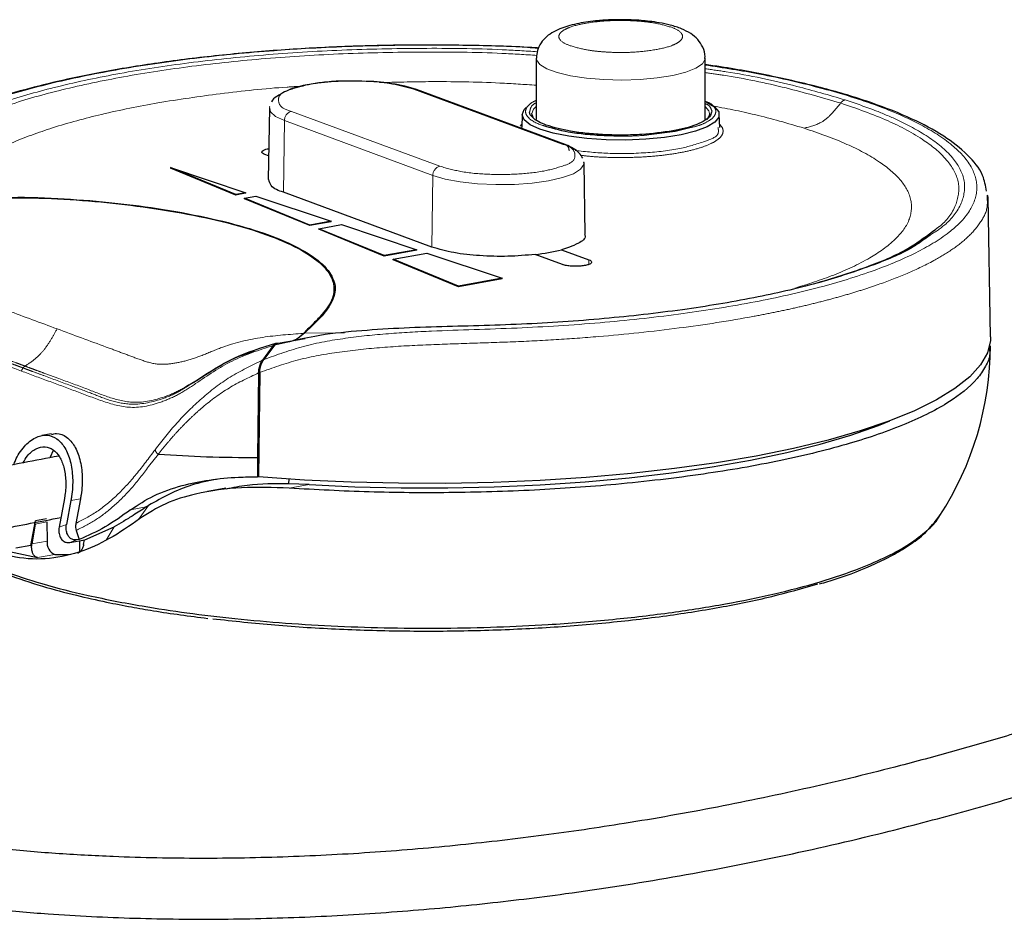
# Model space of a CAD drawing. Header units: millimetres. Extents: x 56 to 3092, y 90 to 4365.
# Tile 8 of 28: x 2354 to 2420, y 899 to 959. Entities that reach past the tile are written whole.
import ezdxf

# ---------------------------------------------------------------- set-up
doc = ezdxf.new("R2010")
doc.units = ezdxf.units.MM
doc.header["$LTSCALE"] = 15
doc.linetypes.add('PHANTOM', pattern=[12.7, 6.35, -1.27, 1.27, -1.27, 1.27, -1.27])

msp = doc.modelspace()

# ---------------------------------------------------------------- linework, layer by layer
at = {"color": 7, "linetype": 'Continuous', "lineweight": 25}
for p, q in [((2388.548, 956.308), (2388.548, 952.23)), ((2399.798, 952.166), (2399.798, 956.308)), ((2376.912, 954.77), (2375.71, 954.782)), ((2390.461, 950.568), (2380.567, 954.225)), ((2370.756, 952.975), (2370.67, 948.222)), ((2387.603, 952.564), (2387.571, 951.68)), ((2400.775, 951.68), (2400.743, 952.564)), ((2387.491, 951.777), (2387.578, 951.881)), ((2397.812, 951.413), (2396.046, 951.207)), ((2398.862, 951.692), (2397.812, 951.413)), ((2370.698, 949.8), (2370.44, 949.896)), ((2391.728, 949.318), (2391.714, 949.374)), ((2391.814, 944.564), (2391.728, 949.318)), ((2364.155, 949.015), (2369.172, 947.343)), ((2368.509, 947.223), (2364.155, 949.015)), ((2364.155, 949.015), (2364.155, 948.978)), ((2368.509, 947.187), (2364.155, 948.978)), ((2369.172, 947.343), (2368.509, 947.223)), ((2368.509, 947.187), (2368.509, 947.223)), ((2369.172, 947.307), (2369.172, 947.343)), ((2381.581, 943.722), (2371.687, 947.379)), ((2418.606, 947.159), (2418.604, 947.023)), ((2418.667, 947.022), (2418.625, 947.187)), ((2369.103, 946.978), (2369.856, 947.115)), ((2373.457, 945.187), (2369.103, 946.978)), ((2369.103, 946.942), (2369.103, 946.978)), ((2373.457, 945.15), (2369.103, 946.942)), ((2369.856, 947.115), (2374.872, 945.443)), ((2418.835, 937.737), (2418.667, 947.024)), ((2374.872, 945.443), (2373.457, 945.187)), ((2373.457, 945.187), (2373.457, 945.15)), ((2374.051, 944.942), (2375.556, 945.215)), ((2374.872, 945.407), (2374.872, 945.443)), ((2375.556, 945.215), (2380.572, 943.543)), ((2374.051, 944.906), (2374.051, 944.942)), ((2378.405, 943.151), (2374.051, 944.942)), ((2378.405, 943.114), (2374.051, 944.906)), ((2380.572, 943.543), (2378.405, 943.151)), ((2380.572, 943.507), (2378.405, 943.114)), ((2378.999, 942.906), (2381.256, 943.315)), ((2380.572, 943.507), (2380.572, 943.543)), ((2381.256, 943.315), (2386.272, 941.644)), ((2390.293, 942.558), (2388.481, 943.227)), ((2390.232, 943.545), (2392.044, 942.875)), ((2378.405, 943.114), (2378.405, 943.151)), ((2383.353, 941.114), (2378.999, 942.906)), ((2378.999, 942.87), (2378.999, 942.906)), ((2383.353, 941.078), (2378.999, 942.87)), ((2386.272, 941.644), (2383.353, 941.114)), ((2386.272, 941.607), (2383.353, 941.078)), ((2386.272, 941.607), (2386.272, 941.644)), ((2383.353, 941.114), (2383.353, 941.078)), ((2373.094, 937.971), (2372.441, 937.48)), ((2371.338, 937.315), (2373.139, 937.632)), ((2371.008, 937.161), (2370.292, 936.185)), ((2371.087, 937.184), (2370.372, 936.219)), ((2371.098, 937.246), (2371.248, 937.298)), ((2370.035, 935.334), (2369.968, 929.692)), ((2370.111, 935.366), (2370.029, 928.405)), ((2356.219, 931.273), (2355.576, 931.156)), ((2369.968, 929.692), (2369.968, 928.413)), ((2369.968, 928.413), (2370.029, 928.431)), ((2372.04, 928.276), (2372.036, 927.939)), ((2367.854, 927.64), (2366.637, 927.42)), ((2373.397, 927.889), (2372.036, 927.939)), ((2357.088, 926.969), (2356.736, 925.042)), ((2357.521, 926.823), (2357.228, 925.232)), ((2358.154, 926.938), (2357.851, 925.305)), ((2362.695, 926.502), (2362.549, 926.405)), ((2355.905, 925.596), (2355.169, 925.463)), ((2354.854, 923.837), (2355.169, 925.463)), ((2355.149, 925.258), (2354.922, 923.941)), ((2355.923, 925.398), (2355.936, 924.124)), ((2357.872, 924.836), (2358.069, 924.23)), ((2358.45, 924.215), (2360.4, 925.075)), ((2357.44, 924.032), (2358.45, 924.215)), ((2358.069, 924.23), (2357.926, 924.204)), ((2358.369, 923.894), (2358.433, 924.212)), ((2352.791, 923.553), (2355.3, 923.03)), ((2354.854, 923.837), (2353.858, 923.656)), ((2358.105, 924.152), (2358.105, 923.396))]:
    msp.add_line(p, q, dxfattribs=at)
at = {"color": 250, "linetype": 'PHANTOM', "lineweight": 18}
for p, q in [((2380.371, 954.241), (2390.266, 950.584)), ((2372.218, 952.764), (2382.112, 949.106)), ((2371.687, 947.379), (2371.757, 952.146)), ((2381.652, 948.489), (2371.757, 952.146)), ((2381.581, 943.722), (2381.652, 948.489)), ((2392.044, 942.564), (2392.044, 942.875)), ((2375.76, 938.015), (2373.094, 937.971)), ((2371.862, 937.353), (2371.087, 937.184)), ((2362.702, 929.086), (2363.353, 929.918)), ((2372.062, 927.647), (2373.397, 927.889)), ((2357.521, 926.823), (2358.154, 926.938)), ((2362.549, 926.405), (2361.499, 926.214)), ((2362.695, 926.502), (2362.027, 925.567)), ((2355.149, 925.258), (2355.923, 925.398)), ((2357.228, 925.232), (2356.736, 925.042)), ((2360.4, 925.075), (2359.862, 924.19)), ((2357.926, 924.204), (2357.44, 924.032)), ((2354.922, 923.941), (2355.936, 924.124)), ((2355.3, 923.03), (2356.442, 923.237))]:
    msp.add_line(p, q, dxfattribs=at)
at = {"color": 250, "linetype": 'PHANTOM', "lineweight": 18, "flags": 128}
for points in [[(2399.798, 956.303), (2399.794, 956.251), (2399.615, 955.939), (2399.182, 955.645), (2398.514, 955.382), (2397.644, 955.162), (2396.611, 954.996), (2395.465, 954.891), (2394.257, 954.852), (2393.046, 954.881), (2391.888, 954.977), (2390.836, 955.136), (2389.941, 955.349), (2389.243, 955.606), (2388.776, 955.897), (2388.561, 956.207), (2388.548, 956.31)], [(2371.757, 952.146), (2371.164, 952.428), (2370.828, 952.737), (2370.767, 953.058), (2370.777, 953.093)], [(2388.248, 952.612), (2388.368, 952.92), (2388.548, 953.095)], [(2399.798, 953.095), (2400.053, 952.802), (2400.098, 952.614)], [(2391.717, 949.402), (2391.717, 949.222), (2391.502, 948.906), (2391.02, 948.61), (2390.296, 948.349), (2389.366, 948.137), (2388.277, 947.983), (2387.083, 947.896), (2385.844, 947.88), (2384.622, 947.936), (2383.48, 948.061), (2382.472, 948.248), (2381.652, 948.489)]]:
    msp.add_lwpolyline(points, dxfattribs=at)
at = {"color": 7, "linetype": 'Continuous', "lineweight": 25, "flags": 128}
for points in [[(2399.798, 953.427), (2399.908, 953.378), (2400.436, 953.062), (2400.707, 952.725), (2400.711, 952.381), (2400.447, 952.044), (2399.926, 951.727), (2399.17, 951.444), (2398.209, 951.206), (2397.083, 951.024), (2395.838, 950.903), (2394.524, 950.85), (2393.196, 950.867), (2391.908, 950.952), (2390.713, 951.103), (2389.66, 951.312), (2388.791, 951.573)], [(2388.791, 951.573), (2388.143, 951.873), (2387.741, 952.201), (2387.603, 952.543), (2387.734, 952.886), (2387.873, 953.031)], [(2388.337, 952.348), (2388.249, 952.59), (2388.248, 952.612)], [(2400.098, 952.614), (2400.072, 952.47), (2399.907, 952.227)], [(2369.172, 947.307), (2368.799, 947.239), (2368.509, 947.187)], [(2374.872, 945.407), (2374.073, 945.262), (2373.457, 945.15)], [(2418.835, 937.737), (2418.827, 937.49), (2418.628, 936.672), (2418.164, 935.862), (2417.438, 935.064), (2416.456, 934.286), (2415.224, 933.531), (2413.751, 932.806), (2412.047, 932.115), (2410.126, 931.464), (2407.999, 930.858), (2405.683, 930.299), (2403.194, 929.793), (2400.549, 929.343), (2397.767, 928.953), (2394.868, 928.624), (2391.872, 928.359), (2388.801, 928.161), (2385.676, 928.03), (2382.52, 927.968), (2379.355, 927.974), (2376.203, 928.05), (2373.087, 928.194), (2370.029, 928.405)], [(2373.397, 927.889), (2376.452, 927.749), (2379.543, 927.677), (2382.646, 927.674), (2385.739, 927.739), (2388.799, 927.873), (2391.803, 928.074), (2394.73, 928.341), (2397.558, 928.672), (2400.266, 929.064), (2402.834, 929.515), (2405.244, 930.021), (2407.478, 930.579), (2409.519, 931.184), (2411.352, 931.832), (2412.12, 932.142)], [(2356.367, 930.179), (2356.349, 930.152), (2356.135, 929.723)]]:
    msp.add_lwpolyline(points, dxfattribs=at)
at = {"color": 250, "linetype": 'PHANTOM', "lineweight": 18}
for centre, radius, start, end in [((2380.441, 953.881), 0.367, 69.92023, 100.85377), ((2372.385, 952.158), 0.628, 105.43245, 181.0991), ((2390.317, 950.175), 0.412, 354.1809, 97.12213), ((2382.279, 948.501), 0.628, 105.43412, 181.1014)]:
    msp.add_arc(centre, radius, start, end, dxfattribs=at)
at = {"color": 7, "linetype": 'Continuous', "lineweight": 25}
for centre, radius, start, end in [((2387.154, 955.538), 12.382, 276.151, 284.39236), ((2398.014, 937.171), 20.8, 326.92307, 359.91755), ((2356.779, 924.017), 0.85, 172.75973, 246.66225), ((2356.949, 930.855), 7.635, 266.19766, 274.32322)]:
    msp.add_arc(centre, radius, start, end, dxfattribs=at)
for points, knots in [([(2399.781, 956.289), (2399.787, 956.329), (2399.823, 956.587), (2399.667, 957.046), (2399.33, 957.573), (2398.833, 957.983), (2398.206, 958.296), (2397.494, 958.52), (2396.774, 958.672), (2396.123, 958.766), (2395.502, 958.828), (2394.863, 958.866), (2394.044, 958.883), (2393.305, 958.86), (2392.583, 958.804), (2392.017, 958.74), (2391.391, 958.637), (2390.799, 958.502), (2390.237, 958.325), (2389.704, 958.088), (2389.223, 957.766), (2388.84, 957.336), (2388.589, 956.842), (2388.572, 956.484), (2388.564, 956.318)], [0, 0, 0, 0, 0.0089253, 0.0572107, 0.101383, 0.1469698, 0.19731, 0.2554508, 0.3112684, 0.359673, 0.400597, 0.4490538, 0.5010663, 0.5814357, 0.6123038, 0.6610503, 0.7072216, 0.7522631, 0.795071, 0.8371463, 0.8808668, 0.9216793, 0.9634241, 1, 1, 1, 1]), ([(2388.703, 956.986), (2388.644, 956.991), (2387.144, 957.093), (2384.187, 957.168), (2379.849, 957.204), (2375.539, 957.093), (2371.296, 956.856), (2367.152, 956.488), (2363.154, 955.987), (2359.657, 955.406), (2356.674, 954.782), (2354.147, 954.146), (2351.731, 953.408), (2349.437, 952.531), (2347.313, 951.507), (2345.77, 950.327), (2344.842, 949.066), (2344.308, 947.871), (2344.012, 946.75), (2343.947, 946.026), (2343.926, 945.793)], [0, 0, 0, 0, 0.003612, 0.092004, 0.181014, 0.269112, 0.355885, 0.441064, 0.523729, 0.602461, 0.657954, 0.710234, 0.761891, 0.812523, 0.860422, 0.905972, 0.929554, 0.955513, 0.985676, 1, 1, 1, 1]), ([(2418.561, 947.442), (2418.497, 947.798), (2418.332, 948.719), (2417.249, 949.983), (2415.638, 951.231), (2413.479, 952.357), (2410.864, 953.383), (2407.828, 954.3), (2404.442, 955.089), (2401.727, 955.613), (2400.143, 955.83), (2399.798, 955.877)], [0, 0, 0, 0, 0.049871, 0.128929, 0.222865, 0.335093, 0.466518, 0.614648, 0.776962, 0.951401, 1, 1, 1, 1]), ([(2375.71, 954.782), (2375.703, 954.782), (2375.272, 954.787), (2374.506, 954.717), (2373.374, 954.575), (2372.275, 954.322), (2371.449, 953.914), (2370.949, 953.559), (2370.896, 953.396), (2370.895, 953.394)], [0, 0, 0, 0, 0.004098, 0.251385, 0.447433, 0.671963, 0.899761, 0.999184, 1, 1, 1, 1]), ([(2380.49, 954.238), (2380.287, 954.303), (2379.81, 954.456), (2378.736, 954.644), (2377.84, 954.761), (2377.226, 954.766), (2377.2, 954.767)], [0, 0, 0, 0, 0.191417, 0.448806, 0.977242, 1, 1, 1, 1]), ([(2397.657, 951.47), (2396.967, 951.373), (2395.874, 951.22), (2394.355, 951.177), (2393.132, 951.197), (2391.949, 951.284), (2390.635, 951.455), (2389.36, 951.758), (2388.442, 952.156), (2388.067, 952.611), (2388.11, 952.743), (2388.115, 952.76)], [0, 0, 0, 0, 0.208528, 0.329769, 0.454313, 0.574696, 0.684007, 0.851885, 0.959308, 0.994606, 1, 1, 1, 1]), ([(2400.245, 952.808), (2400.226, 952.694), (2400.182, 952.423), (2399.764, 952.125), (2398.951, 951.736), (2398.2, 951.581), (2397.657, 951.47)], [0, 0, 0, 0, 0.109008, 0.259727, 0.465841, 1, 1, 1, 1]), ([(2394.375, 951.116), (2393.94, 951.119), (2393.085, 951.125), (2391.852, 951.221), (2390.472, 951.388), (2389.54, 951.655), (2388.975, 951.816)], [0, 0, 0, 0, 0.2385377, 0.4691062, 0.6784669, 1, 1, 1, 1]), ([(2391.645, 949.654), (2391.57, 949.769), (2391.304, 950.18), (2390.849, 950.389), (2390.52, 950.54)], [0, 0, 0, 0, 0.279515, 1, 1, 1, 1]), ([(2370.44, 949.896), (2370.384, 949.915), (2370.295, 949.944), (2370.222, 950.085), (2370.36, 950.19), (2370.515, 950.243), (2370.645, 950.267), (2370.707, 950.277)], [0, 0, 0, 0, 0.221097, 0.347047, 0.501827, 0.765634, 1, 1, 1, 1]), ([(2371.687, 947.379), (2371.365, 947.48), (2370.892, 947.627), (2370.759, 948.078), (2370.716, 948.222)], [0, 0, 0, 0, 0.68016, 1, 1, 1, 1]), ([(2349.533, 946.649), (2350.498, 946.774), (2352.442, 947.028), (2355.513, 947.009), (2358.68, 946.831), (2361.987, 946.475), (2365.217, 945.971), (2368.213, 945.308), (2370.76, 944.521), (2372.758, 943.647), (2374.185, 942.693), (2375.056, 941.622), (2375.098, 940.334), (2374.457, 939.428), (2373.728, 938.655), (2373.272, 938.211), (2373.02, 937.967)], [0, 0, 0, 0, 0.094062, 0.189451, 0.296385, 0.400876, 0.511068, 0.612451, 0.697357, 0.768752, 0.822264, 0.863134, 0.896581, 0.938542, 0.966137, 1, 1, 1, 1]), ([(2349.539, 946.677), (2350.725, 946.822), (2353.086, 947.109), (2356.607, 946.983), (2359.997, 946.733), (2363.308, 946.311), (2366.444, 945.75), (2369.296, 945.036), (2371.644, 944.21), (2373.438, 943.299), (2374.653, 942.319), (2375.269, 941.145), (2374.927, 939.873), (2374.061, 938.909), (2373.401, 938.269), (2373.094, 937.971)], [0, 0, 0, 0, 0.1151808, 0.2292081, 0.3391586, 0.4432934, 0.5512262, 0.6464361, 0.7267491, 0.7910953, 0.8395992, 0.8762192, 0.9111229, 0.9585763, 1, 1, 1, 1]), ([(2391.763, 944.562), (2391.779, 944.529), (2391.892, 944.295), (2391.118, 943.812), (2390.582, 943.65), (2390.232, 943.545)], [0, 0, 0, 0, 0.053876, 0.381234, 1, 1, 1, 1]), ([(2407.381, 941.361), (2408.508, 941.707), (2410.596, 942.348), (2413.268, 943.479), (2414.623, 944.505), (2415.173, 944.922)], [0, 0, 0, 0, 0.410368, 0.76055, 1, 1, 1, 1]), ([(2414.77, 944.495), (2414.459, 944.265), (2413.326, 943.427), (2410.844, 942.435), (2407.35, 941.281), (2403.181, 940.325), (2398.473, 939.528), (2393.323, 938.937), (2387.862, 938.552), (2383.181, 938.441), (2379.392, 938.318), (2376.565, 938.132), (2374.041, 937.869), (2372.496, 937.503), (2371.862, 937.353)], [0, 0, 0, 0, 0.0264051, 0.0961215, 0.1806751, 0.2783753, 0.3878725, 0.5069311, 0.6325338, 0.7618372, 0.8269032, 0.8916179, 0.9554688, 1, 1, 1, 1]), ([(2388.481, 943.227), (2387.872, 943.175), (2386.636, 943.069), (2384.819, 943.126), (2383.11, 943.286), (2382.067, 943.583), (2381.581, 943.722)], [0, 0, 0, 0, 0.26334, 0.53366, 0.782614, 1, 1, 1, 1]), ([(2392.044, 942.875), (2392.1, 942.856), (2392.188, 942.827), (2392.262, 942.685), (2392.124, 942.581), (2391.938, 942.519), (2391.658, 942.464), (2391.331, 942.438), (2390.983, 942.439), (2390.658, 942.468), (2390.429, 942.511), (2390.316, 942.55), (2390.293, 942.558)], [0, 0, 0, 0, 0.076419, 0.119952, 0.17345, 0.264632, 0.390587, 0.539592, 0.696279, 0.844199, 0.968143, 1, 1, 1, 1]), ([(2373.02, 937.967), (2372.912, 937.849), (2372.697, 937.615), (2372.402, 937.498), (2372.257, 937.439)], [0, 0, 0, 0, 0.50586, 1, 1, 1, 1]), ([(2371.087, 937.184), (2371.124, 937.225), (2371.188, 937.296), (2371.291, 937.325), (2371.333, 937.316), (2371.338, 937.315)], [0, 0, 0, 0, 0.559632, 0.955603, 1, 1, 1, 1]), ([(2371.24, 937.299), (2371.233, 937.3), (2371.217, 937.303), (2371.187, 937.298), (2371.165, 937.289), (2371.153, 937.284)], [0, 0, 0, 0, 0.216987, 0.53986, 1, 1, 1, 1]), ([(2371.153, 937.284), (2370.204, 936.998), (2368.331, 936.433), (2366.535, 935.191), (2365.527, 934.582), (2365.34, 934.469)], [0, 0, 0, 0, 0.4552416, 0.8987299, 1, 1, 1, 1]), ([(2365.402, 934.549), (2365.597, 934.665), (2366.612, 935.268), (2367.969, 936.231), (2369.324, 936.649), (2369.763, 936.784)], [0, 0, 0, 0, 0.1382154, 0.7208865, 1, 1, 1, 1]), ([(2371.008, 937.161), (2371.041, 937.197), (2371.083, 937.246), (2371.139, 937.276), (2371.153, 937.284)], [0, 0, 0, 0, 0.755699, 1, 1, 1, 1]), ([(2418.71, 937.052), (2418.743, 936.901), (2418.839, 936.46), (2418.482, 935.718), (2417.693, 934.55), (2416.346, 933.534), (2414.707, 932.61), (2412.52, 931.617), (2410.002, 930.767), (2407.201, 930.015), (2403.948, 929.279), (2400.466, 928.68), (2396.793, 928.2), (2393.044, 927.81), (2388.343, 927.481), (2382.857, 927.323), (2377.395, 927.358), (2373.843, 927.551), (2372.062, 927.647)], [0, 0, 0, 0, 0.009196, 0.026836, 0.046789, 0.095242, 0.12604, 0.160926, 0.240149, 0.286491, 0.336289, 0.441834, 0.499995, 0.560271, 0.66977, 0.784918, 0.892108, 1, 1, 1, 1]), ([(2370.035, 935.334), (2370.043, 935.438), (2370.059, 935.647), (2370.149, 935.937), (2370.247, 936.106), (2370.293, 936.185)], [0, 0, 0, 0, 0.3480912, 0.697833, 1, 1, 1, 1]), ([(2370.111, 935.366), (2370.114, 935.418), (2370.118, 935.523), (2370.141, 935.652), (2370.172, 935.78), (2370.203, 935.879), (2370.265, 936.038), (2370.325, 936.139), (2370.372, 936.219)], [0, 0, 0, 0, 0.172901, 0.348292, 0.435751, 0.609297, 0.694253, 1, 1, 1, 1]), ([(2353.727, 929.21), (2353.756, 929.306), (2353.895, 929.757), (2354.354, 930.416), (2355.072, 931.046), (2355.898, 931.258), (2356.648, 930.971), (2357.184, 930.316), (2357.527, 929.408), (2357.672, 928.299), (2357.626, 927.411), (2357.537, 926.913), (2357.521, 926.823)], [0, 0, 0, 0, 0.036596, 0.171295, 0.28541, 0.379164, 0.465703, 0.562193, 0.678455, 0.815659, 0.966713, 1, 1, 1, 1]), ([(2356.229, 931.223), (2356.339, 931.256), (2356.68, 931.358), (2357.295, 931.073), (2357.825, 930.437), (2358.167, 929.522), (2358.309, 928.416), (2358.26, 927.527), (2358.17, 927.028), (2358.154, 926.938)], [0, 0, 0, 0, 0.0620567, 0.1927736, 0.3382253, 0.5136086, 0.7209708, 0.9495632, 1, 1, 1, 1]), ([(2354.325, 929.327), (2354.42, 929.495), (2354.636, 929.879), (2355.146, 930.297), (2355.789, 930.468), (2356.383, 930.241), (2356.81, 929.725), (2357.087, 929.006), (2357.206, 928.131), (2357.17, 927.432), (2357.101, 927.039), (2357.088, 926.969)], [0, 0, 0, 0, 0.096879, 0.220317, 0.321761, 0.41632, 0.522441, 0.649972, 0.799601, 0.963884, 1, 1, 1, 1]), ([(2363.353, 929.918), (2363.332, 929.923), (2363.286, 929.934), (2363.235, 929.989), (2363.182, 930.082), (2363.15, 930.161), (2363.129, 930.216)], [0, 0, 0, 0, 0.168768, 0.34953, 0.550441, 1, 1, 1, 1]), ([(2356.71, 929.793), (2355.141, 929.496), (2352.1, 928.922), (2347.841, 927.96), (2344.12, 927.009), (2341.009, 926.107), (2338.428, 925.268), (2336.2, 924.461), (2334.311, 923.698), (2332.741, 922.993), (2331.557, 922.409), (2330.607, 921.901), (2329.553, 921.296), (2328.307, 920.497), (2326.923, 919.443), (2325.467, 918.057), (2324.148, 916.24), (2323.405, 913.877), (2323.646, 911.393), (2324.71, 909.384), (2326.091, 907.85), (2327.506, 906.691), (2329.044, 905.694), (2330.734, 904.787), (2332.697, 903.905), (2335.1, 903.005), (2337.98, 902.119), (2341.249, 901.307), (2344.77, 900.608), (2348.43, 900.037), (2352.187, 899.589), (2356.648, 899.204), (2361.803, 898.952), (2367.632, 898.896), (2373.458, 899.05), (2379.233, 899.397), (2384.906, 899.918), (2391.042, 900.665), (2397.648, 901.691), (2404.736, 903.055), (2411.148, 904.527), (2416.888, 906.031), (2421.962, 907.502), (2426.916, 909.078), (2431.165, 910.548), (2434.618, 911.822), (2437.209, 912.822), (2439.413, 913.702), (2441.23, 914.448), (2442.662, 915.048), (2443.84, 915.549), (2444.969, 916.035), (2446.394, 916.657), (2448.231, 917.474), (2450.513, 918.511), (2453.083, 919.706), (2455.844, 921.027), (2458.268, 922.208), (2459.751, 922.959), (2460.285, 923.229)], [0, 0, 0, 0, 0.025888, 0.050187, 0.070784, 0.088146, 0.102694, 0.114798, 0.12655, 0.135721, 0.142696, 0.147963, 0.153186, 0.162402, 0.171938, 0.181339, 0.194945, 0.207893, 0.220605, 0.234328, 0.243969, 0.25396, 0.263892, 0.273646, 0.285033, 0.298767, 0.315215, 0.333874, 0.353345, 0.373418, 0.393916, 0.41468, 0.44602, 0.477574, 0.509167, 0.540512, 0.571366, 0.601525, 0.640719, 0.679746, 0.718534, 0.747378, 0.775945, 0.804185, 0.831665, 0.848838, 0.863866, 0.876701, 0.887316, 0.895704, 0.90189, 0.908069, 0.915636, 0.927093, 0.940668, 0.956281, 0.973053, 0.990293, 1, 1, 1, 1]), ([(2363.353, 929.918), (2364.422, 929.851), (2366.625, 929.713), (2368.832, 929.699), (2369.968, 929.692)], [0, 0, 0, 0, 0.485202, 1, 1, 1, 1]), ([(2361.499, 926.214), (2362.005, 926.545), (2363.071, 927.242), (2364.876, 927.844), (2366.772, 928.23), (2368.463, 928.392), (2369.541, 928.407), (2369.968, 928.413)], [0, 0, 0, 0, 0.20324, 0.428257, 0.636243, 0.855903, 1, 1, 1, 1]), ([(2367.264, 928.243), (2366.688, 928.133), (2365.072, 927.824), (2363.626, 927.02), (2362.695, 926.502)], [0, 0, 0, 0, 0.355903, 1, 1, 1, 1]), ([(2460.615, 927.943), (2459.92, 927.584), (2458.301, 926.748), (2455.758, 925.491), (2453.028, 924.165), (2450.423, 922.933), (2448.101, 921.861), (2446.125, 920.969), (2444.504, 920.251), (2443.151, 919.661), (2441.914, 919.13), (2440.549, 918.552), (2438.812, 917.831), (2436.613, 916.94), (2433.989, 915.915), (2430.956, 914.781), (2427.603, 913.595), (2424.025, 912.403), (2420.343, 911.254), (2416.603, 910.167), (2412.08, 908.946), (2406.753, 907.652), (2400.613, 906.363), (2394.702, 905.317), (2388.994, 904.484), (2383.46, 903.838), (2377.779, 903.35), (2371.997, 903.044), (2366.174, 902.938), (2361.001, 903.039), (2356.506, 903.283), (2352.701, 903.606), (2348.97, 904.048), (2345.356, 904.615), (2341.91, 905.307), (2338.769, 906.103), (2336.071, 906.954), (2333.903, 907.791), (2332.191, 908.589), (2330.784, 909.377), (2329.604, 910.186), (2328.572, 911.106), (2327.805, 912.086), (2327.508, 913.163), (2327.712, 914.104), (2328.244, 915.012), (2329.123, 915.986), (2330.332, 916.975), (2331.505, 917.744), (2332.5, 918.32), (2333.338, 918.77), (2334.396, 919.296), (2335.825, 919.942), (2337.576, 920.652), (2339.67, 921.414), (2342.127, 922.216), (2345.12, 923.085), (2348.732, 924.009), (2352.708, 924.91), (2355.502, 925.439), (2356.855, 925.695)], [0, 0, 0, 0, 0.013565, 0.031592, 0.049189, 0.066202, 0.081572, 0.093538, 0.103797, 0.112317, 0.119132, 0.127147, 0.138021, 0.151747, 0.168295, 0.186864, 0.207904, 0.229966, 0.252268, 0.274788, 0.297501, 0.333518, 0.369828, 0.406296, 0.437603, 0.469852, 0.502896, 0.536464, 0.570245, 0.603879, 0.626168, 0.648305, 0.670091, 0.691308, 0.711726, 0.731027, 0.747474, 0.760757, 0.7713, 0.7802, 0.788704, 0.796046, 0.804144, 0.809953, 0.814734, 0.820412, 0.828039, 0.837368, 0.84742, 0.852342, 0.857295, 0.863912, 0.872834, 0.884487, 0.896663, 0.911466, 0.929315, 0.950689, 0.976122, 1, 1, 1, 1]), ([(2372.062, 927.647), (2371.008, 927.688), (2368.918, 927.768), (2366.148, 927.392), (2363.822, 926.705), (2362.661, 925.97), (2362.09, 925.609)], [0, 0, 0, 0, 0.304521, 0.604233, 0.805348, 1, 1, 1, 1]), ([(2372.036, 927.939), (2371.112, 927.946), (2369.707, 927.957), (2368.333, 927.681), (2367.863, 927.587)], [0, 0, 0, 0, 0.658079, 1, 1, 1, 1]), ([(2361.499, 926.214), (2360.944, 925.809), (2359.871, 925.025), (2358.656, 924.488), (2358.069, 924.23)], [0, 0, 0, 0, 0.517448, 1, 1, 1, 1]), ([(2362.549, 926.405), (2362.261, 926.214), (2361.759, 925.881), (2361.04, 925.441), (2360.609, 925.194), (2360.4, 925.075)], [0, 0, 0, 0, 0.40976, 0.714781, 1, 1, 1, 1]), ([(2362.09, 925.609), (2361.435, 925.145), (2360.173, 924.251), (2358.053, 923.303), (2355.821, 922.848), (2353.851, 922.974), (2352.725, 923.337), (2352.321, 923.468)], [0, 0, 0, 0, 0.229963, 0.443209, 0.661041, 0.87824, 1, 1, 1, 1]), ([(2352.983, 922.136), (2353.844, 921.843), (2355.716, 921.204), (2358.825, 920.442), (2362.059, 919.81), (2365.323, 919.316), (2368.508, 918.938), (2371.859, 918.644), (2375.328, 918.438), (2378.86, 918.326), (2382.399, 918.308), (2385.891, 918.382), (2389.635, 918.562), (2393.53, 918.87), (2397.473, 919.331), (2401.07, 919.897), (2404.366, 920.567), (2407.387, 921.353), (2409.905, 922.196), (2411.889, 923.057), (2413.379, 923.865), (2414.518, 924.742), (2415.234, 925.401), (2415.426, 925.82), (2415.45, 925.873)], [0, 0, 0, 0, 0.0423333, 0.0920426, 0.148866, 0.195727, 0.2456935, 0.2981391, 0.3523261, 0.4074422, 0.4626429, 0.517098, 0.5700338, 0.6370895, 0.6989684, 0.7548162, 0.806556, 0.8554834, 0.9001123, 0.9299473, 0.9561705, 0.9785727, 0.9973092, 1, 1, 1, 1]), ([(2407.432, 921.272), (2407.804, 921.377), (2409.074, 921.739), (2410.698, 922.39), (2412.29, 923.166), (2413.416, 923.841), (2414.538, 924.651), (2415.122, 925.417), (2415.416, 925.802)], [0, 0, 0, 0, 0.123994, 0.423751, 0.560137, 0.692247, 0.845324, 1, 1, 1, 1]), ([(2356.736, 925.042), (2356.724, 924.928), (2356.702, 924.706), (2356.785, 924.392), (2356.952, 924.155), (2357.187, 924.018), (2357.355, 924.027), (2357.44, 924.032)], [0, 0, 0, 0, 0.2373203, 0.4611837, 0.657068, 0.8268288, 1, 1, 1, 1]), ([(2357.926, 924.204), (2357.85, 924.198), (2357.7, 924.188), (2357.489, 924.294), (2357.327, 924.477), (2357.225, 924.731), (2357.196, 924.993), (2357.219, 925.164), (2357.228, 925.232)], [0, 0, 0, 0, 0.153673, 0.305072, 0.464896, 0.647085, 0.858817, 1, 1, 1, 1]), ([(2357.851, 925.305), (2357.844, 925.259), (2357.831, 925.167), (2357.832, 925.009), (2357.857, 924.9), (2357.872, 924.836)], [0, 0, 0, 0, 0.294792, 0.584126, 1, 1, 1, 1]), ([(2355.3, 923.03), (2355.25, 923.042), (2355.143, 923.068), (2355.023, 923.211), (2354.939, 923.401), (2354.899, 923.635), (2354.903, 923.82), (2354.919, 923.923), (2354.922, 923.941)], [0, 0, 0, 0, 0.13867, 0.299745, 0.491778, 0.712121, 0.949435, 1, 1, 1, 1]), ([(2358.369, 923.894), (2358.348, 923.812), (2358.309, 923.657), (2358.195, 923.463), (2358.073, 923.347), (2357.99, 923.318), (2357.966, 923.309)], [0, 0, 0, 0, 0.340731, 0.645721, 0.899238, 1, 1, 1, 1]), ([(2353.232, 921.902), (2354.024, 921.63), (2355.556, 921.103), (2357.791, 920.521), (2359.776, 920.074), (2361.49, 919.741), (2363.734, 919.35), (2365.432, 919.128), (2366.642, 918.97)], [0, 0, 0, 0, 0.182623, 0.35327, 0.50328, 0.626445, 0.733961, 1, 1, 1, 1]), ([(2366.978, 918.949), (2368.358, 918.799), (2371.169, 918.494), (2375.459, 918.236), (2379.846, 918.11), (2384.262, 918.135), (2388.628, 918.308), (2392.867, 918.625), (2396.908, 919.08), (2400.684, 919.672), (2404.138, 920.364), (2406.292, 920.975), (2407.312, 921.264)], [0, 0, 0, 0, 0.102449, 0.208753, 0.317128, 0.426431, 0.534682, 0.639587, 0.740206, 0.834743, 0.921758, 1, 1, 1, 1])]:
    msp.add_open_spline(points, degree=3, knots=knots, dxfattribs=at)
at = {"color": 250, "linetype": 'PHANTOM', "lineweight": 18}
for points, knots in [([(2390.794, 957.144), (2390.56, 957.232), (2390.249, 957.349), (2390.014, 957.713), (2390.106, 957.986), (2390.371, 958.186), (2390.933, 958.449), (2391.905, 958.673), (2393.018, 958.796), (2394.049, 958.831), (2394.88, 958.816), (2395.682, 958.756), (2396.579, 958.647), (2397.185, 958.474), (2397.552, 958.369)], [0, 0, 0, 0, 0.082551, 0.109678, 0.135369, 0.170891, 0.219471, 0.345368, 0.505612, 0.598779, 0.694486, 0.786994, 0.870993, 1, 1, 1, 1]), ([(2397.552, 958.369), (2397.786, 958.281), (2398.096, 958.164), (2398.332, 957.8), (2398.24, 957.527), (2397.975, 957.328), (2397.413, 957.062), (2396.905, 956.957), (2396.539, 956.882)], [0, 0, 0, 0, 0.239024, 0.317555, 0.391944, 0.494807, 0.635468, 1, 1, 1, 1]), ([(2388.695, 956.97), (2388.452, 956.987), (2386.331, 957.139), (2382.304, 957.201), (2376.669, 957.149), (2371.142, 956.852), (2365.857, 956.348), (2360.938, 955.639), (2356.503, 954.747), (2352.654, 953.695), (2349.461, 952.501), (2347.223, 951.318), (2345.887, 950.079), (2345.111, 948.946), (2344.531, 947.527), (2344.334, 946.462), (2344.227, 945.883)], [0, 0, 0, 0, 0.015022, 0.131212, 0.248318, 0.362784, 0.472607, 0.575796, 0.669304, 0.751606, 0.821677, 0.879659, 0.90615, 0.933314, 0.963736, 1, 1, 1, 1]), ([(2396.539, 956.882), (2396.07, 956.816), (2395.328, 956.712), (2394.297, 956.683), (2393.466, 956.696), (2392.664, 956.757), (2391.767, 956.866), (2391.161, 957.039), (2390.794, 957.144)], [0, 0, 0, 0, 0.244784, 0.387105, 0.533304, 0.674618, 0.802934, 1, 1, 1, 1]), ([(2345.422, 946.671), (2345.556, 947.27), (2345.806, 948.383), (2346.619, 949.85), (2348.015, 951.189), (2350.201, 952.345), (2353.179, 953.484), (2356.775, 954.492), (2360.905, 955.353), (2365.489, 956.049), (2370.429, 956.562), (2375.611, 956.884), (2380.918, 956.991), (2385.267, 956.95), (2387.831, 956.792), (2388.613, 956.744)], [0, 0, 0, 0, 0.039324, 0.072989, 0.106027, 0.162159, 0.230443, 0.31086, 0.401715, 0.501436, 0.608623, 0.720722, 0.834986, 0.949651, 1, 1, 1, 1]), ([(2388.585, 956.499), (2387.809, 956.547), (2385.271, 956.704), (2380.963, 956.746), (2375.711, 956.641), (2370.584, 956.324), (2365.697, 955.818), (2361.158, 955.131), (2357.069, 954.28), (2353.516, 953.286), (2350.577, 952.166), (2348.423, 951.035), (2347.047, 949.748), (2346.246, 948.352), (2346, 947.295), (2345.868, 946.729)], [0, 0, 0, 0, 0.05063, 0.165691, 0.280594, 0.392929, 0.500357, 0.600698, 0.691939, 0.772408, 0.840807, 0.896893, 0.929539, 0.962272, 1, 1, 1, 1]), ([(2370.372, 936.219), (2371.252, 936.538), (2373.026, 937.18), (2375.834, 937.674), (2378.684, 937.973), (2382.499, 938.177), (2387.207, 938.287), (2392.702, 938.632), (2397.907, 939.192), (2402.713, 939.948), (2407.01, 940.882), (2410.696, 941.972), (2413.692, 943.187), (2415.943, 944.509), (2417.446, 945.927), (2418.092, 947.58), (2417.58, 949.262), (2416.169, 950.699), (2414.015, 952.032), (2411.106, 953.263), (2407.502, 954.365), (2403.658, 955.254), (2401.012, 955.664), (2399.798, 955.853)], [0, 0, 0, 0, 0.039291, 0.079202, 0.119459, 0.159795, 0.239795, 0.317505, 0.391237, 0.459828, 0.521995, 0.576017, 0.6213, 0.65763, 0.685281, 0.706919, 0.728237, 0.754985, 0.79001, 0.834282, 0.887414, 0.948347, 1, 1, 1, 1]), ([(2399.798, 955.609), (2400.263, 955.543), (2402.317, 955.253), (2405.448, 954.603), (2408.06, 953.842), (2409.132, 953.53)], [0, 0, 0, 0, 0.147305, 0.650183, 1, 1, 1, 1]), ([(2408.834, 953.323), (2407.625, 953.672), (2405.051, 954.413), (2402.019, 955.035), (2400.205, 955.292), (2399.798, 955.35)], [0, 0, 0, 0, 0.407193, 0.866865, 1, 1, 1, 1]), ([(2373.038, 954.449), (2372.669, 954.428), (2370.81, 954.327), (2367.566, 953.974), (2363.438, 953.384), (2359.7, 952.633), (2356.431, 951.757), (2353.701, 950.762), (2351.579, 949.716), (2350.002, 948.393), (2349.688, 947.232), (2349.539, 946.677)], [0, 0, 0, 0, 0.042871, 0.216183, 0.378623, 0.527023, 0.658656, 0.771414, 0.863268, 0.934689, 1, 1, 1, 1]), ([(2380.371, 954.241), (2379.906, 954.371), (2378.856, 954.663), (2377.114, 954.797), (2375.276, 954.793), (2373.536, 954.621), (2372.325, 954.286), (2371.3, 953.912), (2371.398, 953.009), (2371.897, 952.86), (2372.218, 952.764)], [0, 0, 0, 0, 0.135882, 0.3068819, 0.4892203, 0.6571679, 0.787909, 0.8673856, 0.914784, 1, 1, 1, 1]), ([(2388.548, 954.509), (2387.739, 954.561), (2385.346, 954.715), (2381.856, 954.776), (2379.178, 954.71), (2378.088, 954.684)], [0, 0, 0, 0, 0.232189, 0.687389, 1, 1, 1, 1]), ([(2388.975, 951.816), (2388.616, 951.951), (2388.138, 952.131), (2387.775, 952.692), (2387.918, 953.109), (2388.222, 953.351), (2388.458, 953.459), (2388.548, 953.5)], [0, 0, 0, 0, 0.428557, 0.569357, 0.702744, 0.88716, 1, 1, 1, 1]), ([(2388.115, 952.76), (2388.132, 952.854), (2388.176, 953.103), (2388.4, 953.277), (2388.543, 953.347), (2388.548, 953.35)], [0, 0, 0, 0, 0.369464, 0.97858, 1, 1, 1, 1]), ([(2399.798, 953.454), (2399.997, 953.373), (2400.313, 953.246), (2400.569, 952.823), (2400.429, 952.405), (2400.02, 952.1), (2399.489, 951.832), (2399.067, 951.738), (2398.862, 951.692)], [0, 0, 0, 0, 0.202051, 0.32025, 0.432227, 0.587041, 0.79875, 1, 1, 1, 1]), ([(2399.798, 953.286), (2399.903, 953.242), (2400.123, 953.15), (2400.203, 952.925), (2400.245, 952.808)], [0, 0, 0, 0, 0.481341, 1, 1, 1, 1]), ([(2406.396, 951.645), (2405.31, 951.965), (2403.263, 952.569), (2401.165, 952.964), (2400.18, 953.149)], [0, 0, 0, 0, 0.530136, 1, 1, 1, 1]), ([(2408.834, 953.323), (2408.614, 953.039), (2408.234, 952.548), (2407.429, 951.899), (2406.784, 951.741), (2406.396, 951.645)], [0, 0, 0, 0, 0.353987, 0.611597, 1, 1, 1, 1]), ([(2408.834, 953.323), (2408.882, 953.379), (2408.964, 953.475), (2409.083, 953.514), (2409.132, 953.53)], [0, 0, 0, 0, 0.5852431, 1, 1, 1, 1]), ([(2415.173, 944.922), (2415.256, 944.978), (2415.831, 945.37), (2416.576, 946.367), (2416.852, 948.05), (2415.959, 949.635), (2414.279, 950.996), (2411.838, 952.286), (2409.904, 952.954), (2408.834, 953.323)], [0, 0, 0, 0, 0.02245, 0.155842, 0.265254, 0.384956, 0.541913, 0.746475, 1, 1, 1, 1]), ([(2409.132, 953.53), (2409.839, 953.292), (2411.044, 952.886), (2412.95, 952.067), (2414.745, 951.094), (2416.344, 949.791), (2417.237, 948.192), (2416.959, 946.477), (2415.97, 945.264), (2415.116, 944.717), (2414.77, 944.495)], [0, 0, 0, 0, 0.1545664, 0.2633736, 0.4296665, 0.5760342, 0.6875117, 0.7900045, 0.9150116, 1, 1, 1, 1]), ([(2400.767, 951.897), (2400.854, 951.805), (2401.023, 951.626), (2400.985, 951.198), (2400.637, 950.856), (2400.092, 950.551), (2399.328, 950.279), (2398.374, 950.047), (2397.26, 949.865), (2396.03, 949.742), (2394.728, 949.681), (2393.406, 949.69), (2392.33, 949.738), (2391.705, 949.813), (2391.514, 949.836)], [0, 0, 0, 0, 0.034705, 0.067684, 0.109691, 0.168504, 0.245957, 0.340173, 0.44849, 0.567748, 0.692871, 0.820381, 0.944976, 1, 1, 1, 1]), ([(2391.128, 950.158), (2391.861, 950.08), (2393.432, 949.913), (2395.752, 949.972), (2398.02, 950.212), (2399.471, 950.649), (2400.782, 951.113), (2400.677, 951.579), (2400.655, 951.679)], [0, 0, 0, 0, 0.21742, 0.466125, 0.692364, 0.866494, 0.971562, 1, 1, 1, 1]), ([(2396.046, 951.207), (2395.912, 951.19), (2395.358, 951.12), (2394.799, 951.118), (2394.375, 951.116)], [0, 0, 0, 0, 0.241962, 1, 1, 1, 1]), ([(2406.396, 951.645), (2407.359, 951.312), (2409.103, 950.71), (2411.308, 949.55), (2412.836, 948.324), (2413.662, 946.916), (2413.481, 945.381), (2412.397, 944.052), (2410.646, 942.853), (2408.37, 941.791), (2406.648, 941.252), (2405.775, 940.979)], [0, 0, 0, 0, 0.158473, 0.28673, 0.385507, 0.460935, 0.529093, 0.611097, 0.719416, 0.857866, 1, 1, 1, 1]), ([(2390.266, 950.584), (2390.588, 950.487), (2391.088, 950.338), (2391.182, 949.434), (2390.158, 949.061), (2388.945, 948.726), (2387.204, 948.554), (2385.367, 948.55), (2383.626, 948.685), (2382.577, 948.977), (2382.112, 949.106)], [0, 0, 0, 0, 0.085401, 0.132717, 0.212197, 0.343005, 0.511183, 0.693524, 0.864232, 1, 1, 1, 1]), ([(2354.222, 935.456), (2353.624, 935.677), (2352.427, 936.118), (2350.633, 936.79), (2348.824, 937.422), (2346.968, 938.251), (2345.878, 939.689), (2345.279, 941.071), (2345.028, 942.655), (2345.139, 944.526), (2345.327, 945.967), (2345.412, 946.622)], [0, 0, 0, 0, 0.115603, 0.231206, 0.34679, 0.464562, 0.592294, 0.661978, 0.736427, 0.880248, 1, 1, 1, 1]), ([(2354.332, 935.664), (2354.309, 935.673), (2354.268, 935.688), (2354.194, 935.715), (2354.086, 935.755), (2353.892, 935.827), (2353.546, 935.955), (2352.927, 936.183), (2351.822, 936.588), (2350.379, 937.132), (2348.713, 937.68), (2347.058, 938.517), (2346.034, 939.873), (2345.466, 941.24), (2345.222, 942.801), (2345.362, 944.644), (2345.571, 946.063), (2345.666, 946.705)], [0, 0, 0, 0, 0.0045, 0.008043, 0.01437, 0.025668, 0.045844, 0.081876, 0.14623, 0.261195, 0.363861, 0.467659, 0.594766, 0.663939, 0.737552, 0.881206, 1, 1, 1, 1]), ([(2345.837, 946.691), (2345.746, 946.059), (2345.545, 944.661), (2345.431, 942.853), (2345.622, 941.312), (2346.192, 939.971), (2347.151, 938.709), (2348.609, 937.905), (2349.969, 937.462), (2351.446, 936.898), (2352.743, 936.423), (2353.706, 936.066), (2354.17, 935.895), (2354.374, 935.82), (2354.463, 935.786)], [0, 0, 0, 0, 0.117923, 0.260898, 0.333385, 0.4019, 0.528417, 0.616906, 0.704764, 0.792664, 0.908755, 0.959852, 0.982336, 1, 1, 1, 1]), ([(2349.533, 946.649), (2349.458, 946.253), (2349.289, 945.353), (2349.07, 944.152), (2348.855, 943.04), (2349.021, 942.132), (2349.453, 941.359), (2350.14, 940.663), (2351.144, 940.282), (2352.227, 939.885), (2354.05, 939.21), (2355.506, 938.672), (2356.598, 938.269)], [0, 0, 0, 0, 0.090845, 0.207044, 0.276702, 0.344762, 0.410424, 0.474718, 0.561255, 0.648995, 0.736758, 1, 1, 1, 1]), ([(2418.604, 947.023), (2418.615, 946.804), (2418.647, 946.201), (2418.134, 945.271), (2417.315, 944.34), (2416.252, 943.522), (2414.864, 942.688), (2413.213, 941.915), (2411.614, 941.306), (2410.302, 940.869), (2409.224, 940.54), (2408.09, 940.225), (2406.904, 939.922), (2405.666, 939.634), (2404.381, 939.36), (2401.855, 938.87), (2397.957, 938.268), (2393.549, 937.807), (2389.851, 937.541), (2386.985, 937.397), (2384.085, 937.306), (2381.177, 937.21), (2378.286, 937.054), (2375.45, 936.757), (2372.694, 936.28), (2370.963, 935.667), (2370.111, 935.366)], [0, 0, 0, 0, 0.012551, 0.034686, 0.058777, 0.084829, 0.112053, 0.152815, 0.19051, 0.211346, 0.233174, 0.255964, 0.279684, 0.304296, 0.329762, 0.35604, 0.453736, 0.558726, 0.613411, 0.669099, 0.725425, 0.781904, 0.838112, 0.893531, 0.947608, 1, 1, 1, 1]), ([(2356.598, 938.269), (2356.472, 938.037), (2356.211, 937.557), (2355.769, 936.886), (2355.181, 936.272), (2354.716, 935.958), (2354.463, 935.786)], [0, 0, 0, 0, 0.2378551, 0.4940121, 0.7244037, 1, 1, 1, 1]), ([(2373.02, 937.967), (2372.113, 937.901), (2370.301, 937.771), (2368.07, 937.269), (2366.45, 936.561), (2365.298, 936.146), (2364.221, 935.922), (2363.125, 935.876), (2362.063, 936.243), (2360.971, 936.654), (2359.147, 937.325), (2357.69, 937.864), (2356.598, 938.269)], [0, 0, 0, 0, 0.159524, 0.318735, 0.397543, 0.469422, 0.533103, 0.590123, 0.659291, 0.727433, 0.795576, 1, 1, 1, 1]), ([(2371.008, 937.161), (2370.073, 936.858), (2368.225, 936.258), (2366.255, 934.892), (2364.745, 933.899), (2363.321, 933.267), (2361.548, 932.86), (2359.598, 933.44), (2357.817, 934.135), (2356.016, 934.791), (2354.82, 935.234), (2354.222, 935.456)], [0, 0, 0, 0, 0.16169, 0.319253, 0.393483, 0.459975, 0.576849, 0.683676, 0.789106, 0.894553, 1, 1, 1, 1]), ([(2363.129, 930.216), (2363.603, 930.818), (2364.557, 932.03), (2366.222, 933.669), (2368.113, 935.134), (2369.56, 935.832), (2370.293, 936.185)], [0, 0, 0, 0, 0.243577, 0.490244, 0.741827, 1, 1, 1, 1]), ([(2354.222, 935.456), (2354.239, 935.497), (2354.268, 935.571), (2354.312, 935.635), (2354.332, 935.664)], [0, 0, 0, 0, 0.560436, 1, 1, 1, 1]), ([(2354.332, 935.664), (2354.354, 935.691), (2354.392, 935.737), (2354.442, 935.772), (2354.463, 935.786)], [0, 0, 0, 0, 0.570091, 1, 1, 1, 1]), ([(2365.34, 934.469), (2365.149, 934.348), (2364.62, 934.012), (2363.396, 933.486), (2361.806, 933.125), (2360.147, 933.449), (2358.826, 934.006), (2357.34, 934.543), (2356.049, 935.028), (2355.087, 935.384), (2354.664, 935.54), (2354.478, 935.609), (2354.388, 935.642), (2354.349, 935.657), (2354.332, 935.664)], [0, 0, 0, 0, 0.058084, 0.161199, 0.342371, 0.46662, 0.589105, 0.711471, 0.873043, 0.94415, 0.97544, 0.989208, 0.995265, 1, 1, 1, 1]), ([(2354.463, 935.786), (2354.595, 935.738), (2354.831, 935.651), (2355.251, 935.495), (2355.871, 935.267), (2356.977, 934.856), (2358.432, 934.333), (2360.05, 933.683), (2361.843, 933.222), (2363.501, 933.607), (2364.704, 934.112), (2365.221, 934.436), (2365.402, 934.549)], [0, 0, 0, 0, 0.036476, 0.065137, 0.116321, 0.207738, 0.371057, 0.51693, 0.661717, 0.842047, 0.94458, 1, 1, 1, 1]), ([(2370.035, 935.334), (2369.366, 935.019), (2368.041, 934.396), (2366.638, 933.346), (2365.68, 932.498), (2365.082, 931.915), (2364.508, 931.309), (2363.947, 930.655), (2363.55, 930.199), (2363.365, 929.934), (2363.353, 929.918)], [0, 0, 0, 0, 0.25435, 0.50414, 0.600715, 0.695854, 0.791979, 0.888442, 0.993214, 1, 1, 1, 1]), ([(2357.851, 925.305), (2358.324, 925.55), (2359.312, 926.063), (2360.656, 927.191), (2361.933, 928.6), (2362.719, 929.663), (2363.129, 930.216)], [0, 0, 0, 0, 0.218858, 0.4564835, 0.7168939, 1, 1, 1, 1]), ([(2357.872, 924.836), (2358.303, 925.052), (2359.198, 925.501), (2360.431, 926.471), (2361.625, 927.67), (2362.334, 928.602), (2362.702, 929.086)], [0, 0, 0, 0, 0.221917, 0.460463, 0.719547, 1, 1, 1, 1])]:
    msp.add_open_spline(points, degree=3, knots=knots, dxfattribs=at)

doc.saveas('drawing.dxf')
